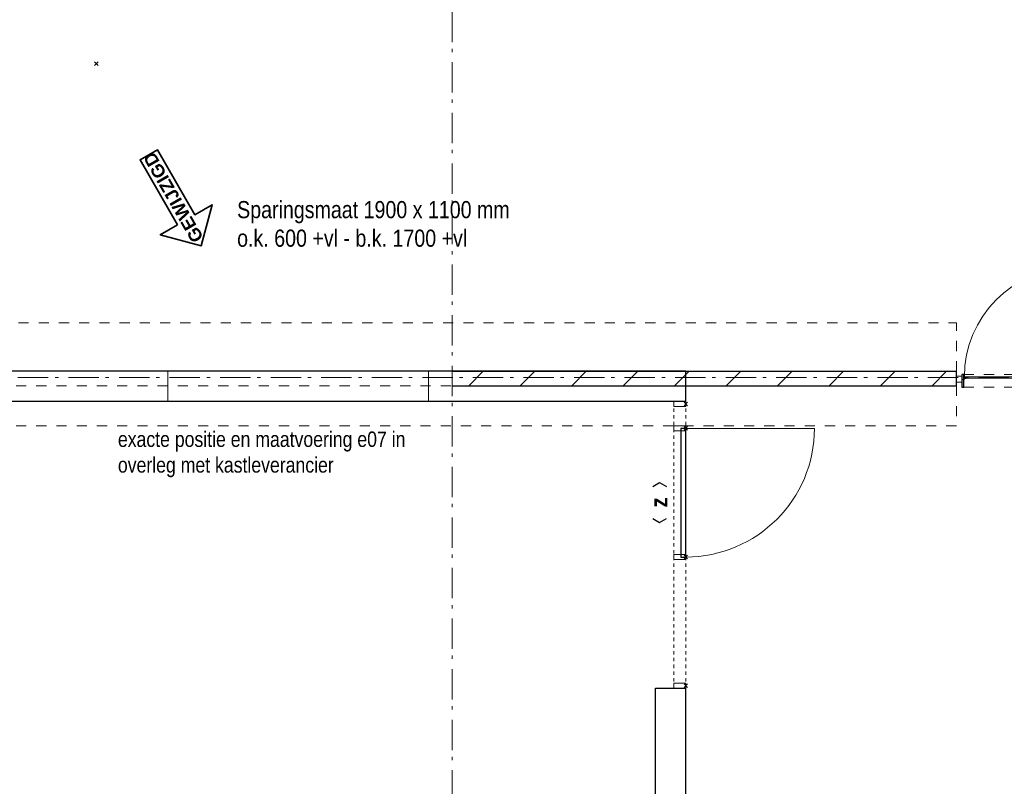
# Model space of a CAD drawing. Header units: millimetres. Extents: x 45699 to 251499, y 244 to 86446.
# Tile 157 of 240: x 237564 to 245679, y 12871 to 19187. Entities that reach past the tile are written whole.
import ezdxf
from ezdxf.enums import TextEntityAlignment as Align

# ---------------------------------------------------------------- set-up
doc = ezdxf.new("R2010")
doc.units = ezdxf.units.MM
doc.header["$LTSCALE"] = 400
doc.header["$PDMODE"] = 3
doc.header["$PDSIZE"] = 15
for name, pattern in [('STYLE_01', [0.416641, 0.208282, -0.208359]), ('STYLE_06', [1.041641, 0.625, -0.208282, 0.069427, -0.138931]), ('STYLE_21', [0.138889, 0.069444, -0.069444])]:
    doc.linetypes.add(name, pattern=pattern)
for name, color, linetype, lineweight in [('Binnenkozijnen', 140, 'Continuous', 15), ('Interieur-deur', 43, 'Continuous', 9), ('Interieur-systeemwand glas', 140, 'STYLE_21', 15), ('Kozijnmerken', 43, 'Continuous', 9), ('mat-beton (ihwg)', 5, 'Continuous', 25), ('mat-glas-hor', 140, 'Continuous', 15), ('mat-kalkzandsteen', 5, 'Continuous', 25), ('mat-naaldhout', 140, 'Continuous', 15), ('mat-scheidingswand-horizontaal', 5, 'Continuous', 25), ('mat-staal', 5, 'Continuous', 25), ('None', 7, 'Continuous', 9), ('Wijzigingspijlen', 43, 'Continuous', 9)]:
    doc.layers.add(name, color=color, linetype=linetype, lineweight=lineweight)
doc.styles.add('Abadi MT Condensed Light', font='txt', dxfattribs={"height": 176.388889})
doc.styles.add('Arial (bold)', font='arialbd.ttf', dxfattribs={"height": 132.291667})
doc.styles.add('Arial Narrow (bold)', font='ARIALNB.TTF', dxfattribs={"height": 172.861111})

# ---------------------------------------------------------------- blocks, each defined once
blk = doc.blocks.new('*U811')
at = {"layer": 'mat-beton (ihwg)', "lineweight": 25}
for p, q in [((53921.1, -29870), (54171.1, -29870)), ((53921.1, -35105), (53921.1, -29870)), ((54171.1, -35105), (54171.1, -29870)), ((53921.1, -35105), (54171.1, -35105))]:
    blk.add_line(p, q, dxfattribs=at)
blk = doc.blocks.new('*X929')
at = {"layer": 'None', "lineweight": 9}
for p, q in [((52381.6, -27380), (52501.6, -27260)), ((52805.9, -27380), (52925.9, -27260)), ((53230.2, -27380), (53350.2, -27260)), ((53654.4, -27380), (53774.4, -27260)), ((54078.7, -27380), (54198.7, -27260)), ((54503, -27380), (54623, -27260)), ((54927.2, -27380), (55047.2, -27260)), ((55351.5, -27380), (55471.5, -27260)), ((55775.8, -27380), (55895.8, -27260)), ((56200, -27380), (56320, -27260))]:
    blk.add_line(p, q, dxfattribs=at)
blk = doc.blocks.new('Kozijnmerk 50')
at = {"layer": 'Kozijnmerken', "color": 92, "linetype": 'Continuous', "lineweight": 25}
for points in [[(-132.2, 50.6), (-164.8, -5.8), (-132.2, -62.1)], [(132.2, 50.6), (164.8, -5.8), (132.2, -62.1)]]:
    blk.add_lwpolyline(points, dxfattribs=at)
at = {"layer": 'None', "color": 43, "style": 'Arial Narrow (bold)'}
blk.add_attdef('merk', text='', height=138.3, dxfattribs=at).set_placement((0, 0), align=Align.MIDDLE_CENTER)
blk = doc.blocks.new('Deur systeemwand 1060')
at = {"layer": 'Interieur-deur', "color": 140, "linetype": 'Continuous', "lineweight": 15}
blk.add_line((0, 1160), (0, 100), dxfattribs=at)
at = {"layer": 'Interieur-deur', "color": 92, "linetype": 'Continuous', "lineweight": 25}
blk.add_lwpolyline([(-1060, 100), (0, 100), (0, 60), (-1060, 60)], close=True, dxfattribs=at)
at = {"layer": 'Interieur-deur', "color": 140, "linetype": 'Continuous', "lineweight": 15}
blk.add_arc((0, 100), 1060, 90, 180, dxfattribs=at)
blk = doc.blocks.new('systeemwandstijl 880 hoh')
at = {"layer": 'Interieur-systeemwand glas', "color": 43, "linetype": 'Continuous', "lineweight": 9}
blk.add_lwpolyline([(0, 20), (100, 20), (100, -20), (0, -20)], close=True, dxfattribs=at)
at = {"layer": 'Interieur-systeemwand glas', "color": 43, "linetype": 'Continuous', "lineweight": 15}
blk.add_point((0, 0), dxfattribs=at)
blk = doc.blocks.new('*U1253')
at = {"layer": 'Interieur-systeemwand glas', "lineweight": 15}
for p, q in [((54071.1, -27510), (54071.1, -29870)), ((54071.1, -27510), (54171.1, -27510)), ((54171.1, -27510), (54171.1, -29870)), ((54071.1, -29870), (54171.1, -29870))]:
    blk.add_line(p, q, dxfattribs=at)
at = {"layer": 'None', "color": 7, "rotation": 180}
for p in [(54171.1, -27530), (54171.1, -27730)]:
    blk.add_blockref('systeemwandstijl 880 hoh', p, dxfattribs=at)
at = {"layer": 'None', "color": 7, "xscale": -1, "rotation": 270}
blk.add_blockref('Deur systeemwand 1060', (54071.1, -27730), dxfattribs=at)
at = {"layer": 'None', "color": 7, "xscale": -1}
for p in [(54171.1, -28790), (54171.1, -29850)]:
    blk.add_blockref('systeemwandstijl 880 hoh', p, dxfattribs=at)
blk = doc.blocks.new('*U1303')
at = {"layer": 'mat-beton (ihwg)', "lineweight": 25}
for p, q in [((46796.1, -27510), (46796.1, -27260)), ((54171.1, -27260), (46796.1, -27260)), ((54171.1, -27510), (54171.1, -27260)), ((54171.1, -27510), (46796.1, -27510))]:
    blk.add_line(p, q, dxfattribs=at)
blk = doc.blocks.new('*X1408')
at = {"layer": 'None', "lineweight": 25}
blk.add_line((967, -22.9), (967.7, -22.2), dxfattribs=at)
blk = doc.blocks.new('*X1409')
at = {"layer": 'None', "lineweight": 25}
blk.add_line((967.5, -22.4), (969.6, -20.4), dxfattribs=at)
blk = doc.blocks.new('*U1410')
at = {"layer": 'None', "color": 8, "lineweight": 5}
for radius in [8, 6]:
    blk.add_circle((962, 19.5), radius, dxfattribs=at)
blk = doc.blocks.new('*U1411')
at = {"layer": 'None', "color": 8, "lineweight": 5}
for points in [[(957.2, 19.5), (957.2, -5.5), (920, -5.5), (920, -2.5), (954.2, -2.5), (954.2, 19.5)], [(967, 19.5), (970, 19.5), (970, -5.5), (967, -5.5)]]:
    blk.add_lwpolyline(points, close=True, dxfattribs=at)
at = {"layer": 'None', "color": 7}
blk.add_blockref('*U1410', (0, 0), dxfattribs=at)
blk = doc.blocks.new('binnenzeskantschroef voor glaslat')
at = {"layer": 'None', "color": 43, "linetype": 'STYLE_21', "lineweight": 9}
for p, q in [((-1.25, 2.5), (-3.75, 0)), ((1.25, 2.5), (3.75, 0))]:
    blk.add_line(p, q, dxfattribs=at)
at = {"layer": 'None', "color": 43, "linetype": 'Continuous', "lineweight": 9}
blk.add_line((-3.75, 0), (3.75, 0), dxfattribs=at)
at = {"layer": 'None', "color": 43, "linetype": 'STYLE_21', "lineweight": 9}
blk.add_lwpolyline([(-1.25, 12.5), (-1.25, 2.5), (1.25, 2.5), (1.25, 12.5)], close=True, dxfattribs=at)
blk = doc.blocks.new('OB - deur as 2 _ A _ F (2D)')
at = {"layer": 'mat-glas-hor', "color": 140, "lineweight": 15}
blk.add_lwpolyline([(65.4, -5.5), (965, -5.5), (965, -17.5), (65.4, -17.5)], close=True, dxfattribs=at)
at = {"layer": 'mat-kalkzandsteen', "color": 43, "lineweight": 9}
for p, q in [((63, -29.1), (63, -32.5)), ((76.5, -20.5), (69.3, -20.5)), ((953.5, -20.5), (960.7, -20.5)), ((967, -29.1), (967, -32.5))]:
    blk.add_line(p, q, dxfattribs=at)
at = {"layer": 'mat-kalkzandsteen', "color": 8, "lineweight": 5}
for p, q in [((985, -10), (1002, -60)), ((985, -60), (995, -10))]:
    blk.add_line(p, q, dxfattribs=at)
for points, knots in [([(999.7, -10), (999.7, -5), (999.7, 0), (992, -2.4), (985, 0), (985, -5), (985, -10), (992.3, -10), (999.7, -10)], [0, 0, 0, 0.201598, 0.201598, 0.502704, 0.502704, 0.704302, 0.704302, 1, 1, 1]), ([(1004.1, -60), (1004.1, -65), (1004.1, -70), (994.2, -67.6), (985, -70), (985, -65), (985, -60), (994.5, -60), (1004.1, -60)], [0, 0, 0, 0.171388, 0.171388, 0.50181, 0.50181, 0.673198, 0.673198, 1, 1, 1])]:
    blk.add_open_spline(points, degree=2, knots=knots, dxfattribs=at)
at = {"layer": 'mat-naaldhout', "lineweight": 15}
blk.add_lwpolyline([(0, 0), (45, 0), (45, -50), (0, -50)], close=True, dxfattribs=at)
at = {"layer": 'mat-staal', "color": 43, "lineweight": 9}
for p, q in [((60, -22.2), (60, -32.5)), ((60, -32.5), (63, -32.5)), ((63, -22.2), (63, -29.5)), ((80, -17.5), (64.7, -17.5)), ((72.5, -20.5), (64.7, -20.5)), ((80, -20.5), (75.5, -20.5)), ((80, -17.5), (80, -20.5)), ((950, -17.5), (950, -20.5)), ((965.3, -17.5), (950, -17.5)), ((954.5, -20.5), (950, -20.5)), ((965.3, -20.5), (957.5, -20.5)), ((967, -29.5), (967, -22.2)), ((970, -32.5), (967, -32.5)), ((970, -32.5), (970, -22.2))]:
    blk.add_line(p, q, dxfattribs=at)
at = {"layer": 'mat-staal', "color": 92, "lineweight": 25}
for points in [[(60, 15), (45, 15), (45, -90), (60, -90)], [(970, 15), (985, 15), (985, -90), (970, -90)]]:
    blk.add_lwpolyline(points, close=True, dxfattribs=at)
at = {"layer": 'mat-staal', "color": 43, "lineweight": 9}
for centre, radius, start, end in [((64.9, -22.4), 4.94, 90, 180), ((64.9, -22.4), 1.94, 90, 180), ((965.1, -22.4), 4.94, 0, 90), ((965.1, -22.4), 1.94, 0, 90)]:
    blk.add_arc(centre, radius, start, end, dxfattribs=at)
at = {"layer": 'None', "color": 43, "lineweight": 9}
blk.add_line((962, 19.5), (962, 894.1), dxfattribs=at)
at = {"layer": 'None', "color": 8, "linetype": 'STYLE_01', "lineweight": 5}
for p, q in [((60, 15), (965, 15)), ((60, -90), (970, -90))]:
    blk.add_line(p, q, dxfattribs=at)
at = {"layer": 'None', "color": 8, "lineweight": 5}
blk.add_lwpolyline([(920, -17.5), (948, -17.5), (948, -22.5), (920, -22.5)], close=True, dxfattribs=at)
at = {"layer": 'None', "color": 43, "lineweight": 9}
blk.add_arc((965, -5.5), 899.6, 90.38757, 180, dxfattribs=at)
at = {"layer": 'mat-staal', "color": 43}
for name in ['*X1408', '*X1409']:
    blk.add_blockref(name, (0, 0), dxfattribs=at)
at = {"layer": 'None', "color": 7}
blk.add_blockref('*U1411', (0, 0), dxfattribs=at)
at = {"layer": 'None', "color": 7, "xscale": -1, "rotation": 90}
blk.add_blockref('binnenzeskantschroef voor glaslat', (63, -27.5), dxfattribs=at)
at = {"layer": 'None', "color": 7, "rotation": 270}
blk.add_blockref('binnenzeskantschroef voor glaslat', (967, -27.5), dxfattribs=at)
blk = doc.blocks.new('Wijzigingspijl')
at = {"layer": 'None', "linetype": 'Continuous', "lineweight": 5}
blk.add_point((0, 0), dxfattribs=at)
at = {"layer": 'Wijzigingspijlen', "color": 1, "linetype": 'Continuous', "lineweight": 35}
blk.add_lwpolyline([(-82.5, -1485), (-247.5, -1485), (0, -1732.5), (247.5, -1485), (82.5, -1485), (82.5, -866.25), (-82.5, -866.25)], close=True, dxfattribs=at)
at = {"layer": 'Wijzigingspijlen', "color": 8, "insert": (0, -1271.25), "char_height": 105.833, "attachment_point": 5, "rotation": 90, "style": 'Arial (bold)'}
blk.add_mtext('GEWIJZIGD', dxfattribs=at)

msp = doc.modelspace()

# ---------------------------------------------------------------- linework, layer by layer
at = {"layer": 'Binnenkozijnen', "color": 140, "linetype": 'STYLE_01', "lineweight": 15}
for p, q in [((235054.4, 16690), (245284.6, 16690)), ((245284.6, 16290), (245284.6, 16690)), ((235054.4, 16290), (245284.6, 16290)), ((245284.4, 16170), (235054.4, 16170)), ((245284.4, 16170), (245284.4, 15840)), ((245284.4, 15840), (235054.4, 15840))]:
    msp.add_line(p, q, dxfattribs=at)
at = {"layer": 'mat-kalkzandsteen', "lineweight": 25}
for p, q in [((241129.4, 16290), (245284.6, 16290)), ((245284.6, 16170), (245284.6, 16290)), ((241129.4, 16170), (245284.6, 16170))]:
    msp.add_line(p, q, dxfattribs=at)
at = {"layer": 'None', "color": 43, "linetype": 'STYLE_06', "lineweight": 9}
for p, q in [((241129.4, 6920), (241129.4, 39165.6)), ((251133.4, 16240), (217413.5, 16240))]:
    msp.add_line(p, q, dxfattribs=at)
at = {"layer": 'None', "color": 8, "lineweight": 5}
msp.add_lwpolyline([(238784.4, 16290), (240934.4, 16290), (240934.4, 16040), (238784.4, 16040)], close=True, dxfattribs=at)

# ---------------------------------------------------------------- block references
at = {"layer": 'Kozijnmerken', "color": 7, "rotation": 90}
msp.add_blockref('Kozijnmerk 50', (242832.8, 15210), dxfattribs=at).add_auto_attribs({'merk': 'z'})
at = {"layer": 'mat-beton (ihwg)'}
for name in ['*U1303', '*U811']:
    msp.add_blockref(name, (188883.4, 43550), dxfattribs=at)
at = {"layer": 'mat-kalkzandsteen'}
msp.add_blockref('*X929', (188883.4, 43550), dxfattribs=at)
at = {"layer": 'mat-scheidingswand-horizontaal', "color": 7, "rotation": 30.00000000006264}
msp.add_blockref('Wijzigingspijl', (238194.9, 18825), dxfattribs=at)
at = {"layer": 'None', "color": 7}
for name, p in [('OB - deur as 2 _ A _ F (2D)', (245284.6, 16250)), ('*U1253', (188883.4, 43550))]:
    msp.add_blockref(name, p, dxfattribs=at)

# ---------------------------------------------------------------- texts
at = {"layer": 'None', "color": 140, "insert": (239356.5, 17692.8), "char_height": 141.111, "attachment_point": 1, "style": 'Abadi MT Condensed Light'}
msp.add_mtext('Sparingsmaat 1900 x 1100 mm\\Po.k. 600 +vl - b.k. 1700 +vl', dxfattribs=at)
at = {"layer": 'None', "color": 43, "insert": (238373.8, 15794.1), "char_height": 127, "width": 2721.205, "attachment_point": 1, "style": 'Abadi MT Condensed Light'}
msp.add_mtext('exacte positie en maatvoering e07 in overleg met kastleverancier', dxfattribs=at)

doc.saveas('drawing.dxf')
